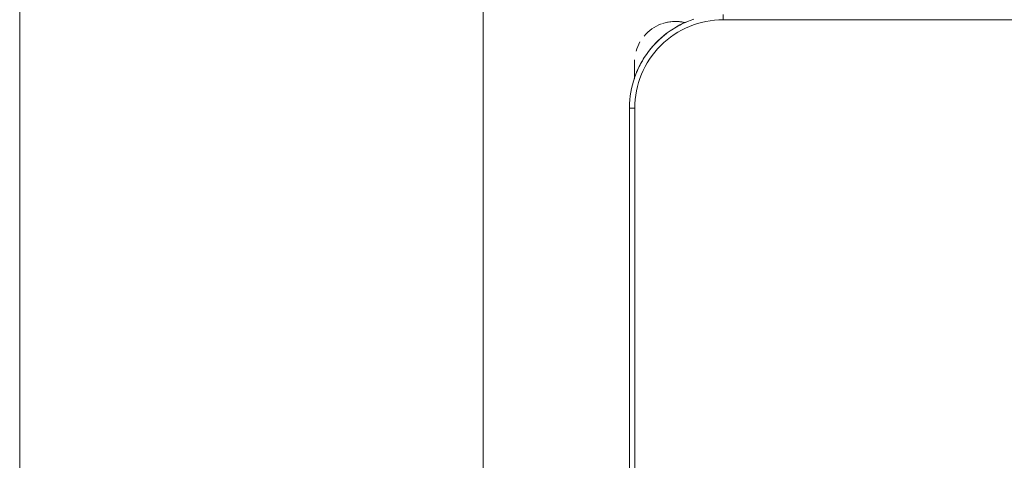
# Model space of a CAD drawing. Header units: metres. Extents: x 3 to 42.2, y -72.9 to -48.7.
# Tile 43 of 189: x 35.177 to 35.734, y -58.829 to -58.58. Entities that reach past the tile are written whole.
import ezdxf

# ---------------------------------------------------------------- set-up
doc = ezdxf.new("R2010")
doc.units = ezdxf.units.M
doc.layers.add('A-WALL', color=7, linetype='Continuous', lineweight=18)
doc.layers.add('I-FURN', color=7, linetype='Continuous', lineweight=18)
doc.layers.add('M-HVAC-CDFF-IDEN', color=1, linetype='Continuous', lineweight=9, true_color=0xff0000)

# ---------------------------------------------------------------- blocks, each defined once
blk = doc.blocks.new('ConjuntoParaAlunoTamanho6 - CJA06_ConjuntoParaAlunoTamanho6-V53-1PAV')
at = {"layer": 'I-FURN', "color": 253, "true_color": 0xaaaaaa}
for p, q in [((-0.2469999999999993, 0.06496651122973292), (-0.2469999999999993, 0.06196651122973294)), ((-0.297125, 0.02878273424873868), (-0.297125, 0.0379715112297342)), ((-0.2971250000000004, 0.03797151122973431), (-0.2971250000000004, 0.02827850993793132)), ((-0.2999999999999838, 0.01196651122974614), (-0.2999999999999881, -0.3320334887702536)), ((-0.2999999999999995, 0.01196651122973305), (-0.2969999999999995, 0.01196651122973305)), ((-0.2999999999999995, 0.01196651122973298), (-0.3000000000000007, -0.3320334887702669))]:
    blk.add_line(p, q, dxfattribs=at)
at = {"layer": 'I-FURN', "color": 253, "true_color": 0xaaaaaa, "flags": 128}
for points in [[(-0.2636720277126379, 0.06227598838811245), (-0.2656705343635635, 0.06156904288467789), (-0.2676391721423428, 0.06078274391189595), (-0.2695747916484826, 0.0599183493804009), (-0.271474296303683, 0.05897724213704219), (-0.2733346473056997, 0.05796092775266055), (-0.2751528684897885, 0.05687103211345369), (-0.2769260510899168, 0.05570929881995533), (-0.2786513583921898, 0.05447758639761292), (-0.2803260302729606, 0.05317786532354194), (-0.2819473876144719, 0.05181221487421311), (-0.2835128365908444, 0.0503828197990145), (-0.2850198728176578, 0.04889196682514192), (-0.2864660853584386, 0.04734204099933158), (-0.2878491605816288, 0.04573552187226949), (-0.289166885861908, 0.04407497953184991), (-0.2904171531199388, 0.04236307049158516), (-0.2915979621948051, 0.04060253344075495), (-0.2927074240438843, 0.03879618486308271), (-0.293743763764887, 0.03694691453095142), (-0.2947053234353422, 0.0350576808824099), (-0.2955905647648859, 0.03313150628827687), (-0.2963980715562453, 0.03117147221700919), (-0.2971265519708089, 0.02918071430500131), (-0.2977748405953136, 0.0271624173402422), (-0.2983419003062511, 0.0251198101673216), (-0.298826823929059, 0.0230561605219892), (-0.2992288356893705, 0.02097476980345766), (-0.2995472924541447, 0.01887896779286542), (-0.2997816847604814, 0.01677210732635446), (-0.2999316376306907, 0.01465755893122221), (-0.2999969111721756, 0.01253870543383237), (-0.2999999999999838, 0.01196651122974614)], [(0.2469999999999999, 0.0619665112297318), (0.1234999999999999, 0.0619665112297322), (-1.453485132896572e-16, 0.06196651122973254), (-0.1235000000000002, 0.06196651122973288), (-0.2470000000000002, 0.06196651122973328)], [(-0.2469999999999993, 0.06196651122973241), (-0.1234999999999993, 0.0619665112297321), (7.44471151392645e-16, 0.06196651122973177), (0.1235000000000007, 0.06196651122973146), (0.2470000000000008, 0.06196651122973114)], [(-0.2971249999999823, 0.03797151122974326), (-0.2971249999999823, 0.03795791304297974), (-0.2971249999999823, 0.03791714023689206), (-0.2971249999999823, 0.03784925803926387), (-0.2971249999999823, 0.03775437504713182), (-0.2971249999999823, 0.03763264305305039), (-0.2971249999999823, 0.03748425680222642), (-0.2971249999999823, 0.0373094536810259), (-0.2971249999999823, 0.03710851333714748), (-0.2971249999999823, 0.03688175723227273), (-0.2971249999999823, 0.03662954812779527), (-0.2971249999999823, 0.03635228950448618), (-0.2971249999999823, 0.0360504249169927), (-0.2971249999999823, 0.03572443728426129), (-0.2971249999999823, 0.03537484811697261), (-0.2971249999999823, 0.03500221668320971), (-0.2971249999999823, 0.03460713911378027), (-0.2971249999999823, 0.03419024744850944), (-0.2971249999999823, 0.03375220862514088), (-0.2971249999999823, 0.03329372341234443), (-0.2971249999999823, 0.03281552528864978), (-0.2971249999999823, 0.0323183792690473), (-0.2971249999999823, 0.03180308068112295), (-0.2971249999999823, 0.03127045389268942), (-0.2971249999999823, 0.03072135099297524), (-0.2971249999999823, 0.03015665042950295), (-0.2971249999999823, 0.02957725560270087), (-0.2971249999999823, 0.02898409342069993)], [(-0.2970000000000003, 0.01196651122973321), (-0.2970000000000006, -0.0740334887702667), (-0.2970000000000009, -0.1600334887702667), (-0.297000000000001, -0.2460334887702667), (-0.2970000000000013, -0.3320334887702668)], [(-0.2970000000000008, -0.3320334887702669), (-0.2970000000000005, -0.2460334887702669), (-0.2970000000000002, -0.1600334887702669), (-0.2969999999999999, -0.07403348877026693), (-0.2969999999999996, 0.01196651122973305)]]:
    blk.add_lwpolyline(points, dxfattribs=at)
at = {"layer": 'I-FURN', "color": 253, "true_color": 0xaaaaaa}
for centre, radius, start, end in [((-0.2470000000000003, 0.01196651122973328), 0.05000000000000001, 89.99999999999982, 179.9999999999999), ((-0.2469999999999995, 0.01196651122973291), 0.05, 90.00000000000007, 180.0000000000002), ((-0.274125, 0.03797151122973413), 0.02300000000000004, 109.9274386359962, 140.0230900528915), ((-0.274125, 0.03797151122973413), 0.02299999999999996, 76.78757610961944, 107.9999999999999), ((-0.274125, 0.03797151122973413), 0.023, 76.40433790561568, 104.4669156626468), ((-0.2469999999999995, 0.01196651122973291), 0.05300000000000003, 112.4999999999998, 122.6999338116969), ((-0.2469999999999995, 0.01196651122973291), 0.05300000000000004, 127.1606960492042, 143.1496439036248), ((-0.274125, 0.03797151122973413), 0.02300000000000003, 149.9762060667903, 164.3449802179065), ((-0.274125, 0.03797151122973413), 0.02299999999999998, 176.5668970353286, 179.9999999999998), ((-0.2469999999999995, 0.01196651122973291), 0.05300000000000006, 147.3000658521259, 157.4999999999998)]:
    blk.add_arc(centre, radius, start, end, dxfattribs=at)
blk = doc.blocks.new('4 GRE - ESCOLA DE CINEMA E AUDIOVISUAL CINE REX R07_rvt-1-1PAV')
at = {"layer": 'A-WALL', "color": 253, "true_color": 0xaaaaaa}
blk.add_line((35.17710015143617, -61.48547817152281), (35.17710015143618, -57.79547817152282), dxfattribs=at)
at = {"layer": 'I-FURN', "color": 253, "lineweight": 18, "true_color": 0xaaaaaa}
blk.add_blockref('ConjuntoParaAlunoTamanho6 - CJA06_ConjuntoParaAlunoTamanho6-V53-1PAV', (35.82168486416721, -58.64244030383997), dxfattribs=at)

msp = doc.modelspace()

# ---------------------------------------------------------------- linework, layer by layer
at = {"layer": 'M-HVAC-CDFF-IDEN'}
msp.add_line((35.43907066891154, -58.85815115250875), (35.43907066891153, -58.48315115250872), dxfattribs=at)

# ---------------------------------------------------------------- block references
at = {"lineweight": 5}
msp.add_blockref('4 GRE - ESCOLA DE CINEMA E AUDIOVISUAL CINE REX R07_rvt-1-1PAV', (0, 0), dxfattribs=at)

doc.saveas('drawing.dxf')
